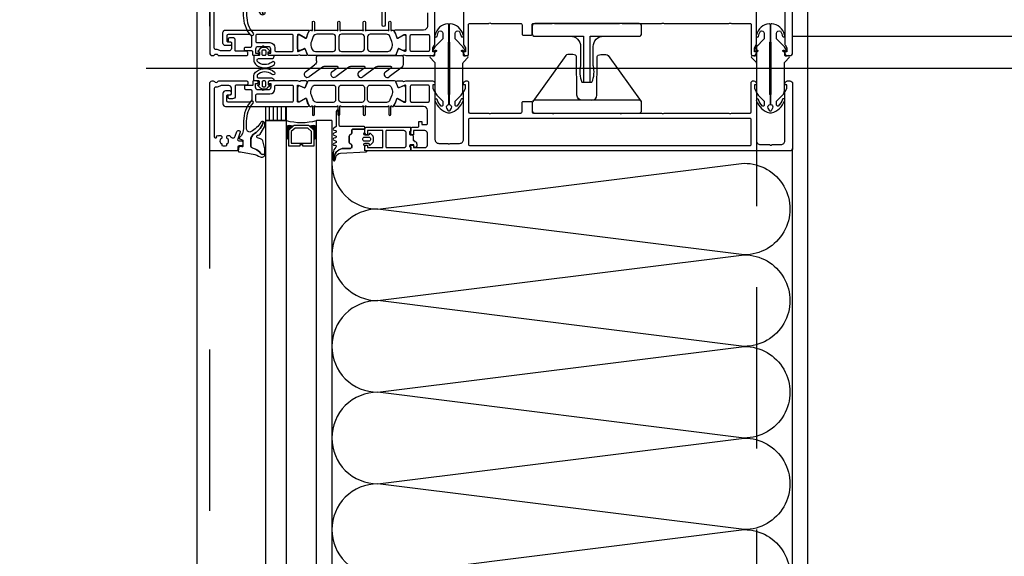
# Model space of a CAD drawing. Header units: millimetres. Extents: x 247761 to 294611, y 172579 to 236863.
# Tile 12 of 256: x 249651 to 250038, y 176888 to 177099. Entities that reach past the tile are written whole.
import ezdxf

# ---------------------------------------------------------------- set-up
doc = ezdxf.new("R2010")
doc.units = ezdxf.units.MM
doc.linetypes.add('ČÁRKOVANÁ', pattern=[19.05, 12.7, -6.35])
for name, color, linetype in [('FASÁDA DETAILNÍ', 4, 'Continuous'), ('KOTY 50', 7, 'Continuous'), ('NOVA', 240, 'Continuous')]:
    doc.layers.add(name, color=color, linetype=linetype)
doc.styles.add('CS-ROMANS', font='romans.shx', dxfattribs={"width": 0.75, "oblique": 5})
doc.dimstyles.new('A_KÓTA_50', dxfattribs={"dimtxt": 110, "dimasz": 2, "dimexe": 100, "dimexo": 1500, "dimgap": 40, "dimtad": 1, "dimrnd": 1, "dimdsep": 46, "dimtxsty": 'CS-ROMANS', "dimblk": 'KOT_CARA20', "dimcen": 45, "dimse1": 1, "dimse2": 1, "dimclrd": 256, "dimclre": 256, "dimclrt": 256, "dimadec": 0, "dimazin": 0, "dimtfac": 1, "dimtix": 1, "dimtmove": 2, "dimatfit": 3, "dimldrblk": 'OBLIQUE', "dimfxl": 0, "dimtolj": 1, "dimarcsym": 0})

# ---------------------------------------------------------------- blocks, each defined once
blk = doc.blocks.new('244748_a')
blk.add_lwpolyline([(8.32, -1.69, 0.082248), (6.34, -0.9, -1.09695), (6.94, -0.1, -0.315353), (11.26, -5.15, -0.480529), (10.87, -5.64), (4.27, -5.64), (4.08, -5.45), (-16.53, -5.45), (-16.72, -5.64), (-20.43, -5.64, 0.574019), (-21.93, -4.78), (-22.99, -5.4, 0.524827), (-22.99, -5.9), (-21.93, -6.52, 0.574021), (-20.43, -5.66), (-16.72, -5.66), (-16.53, -5.85), (4.08, -5.85), (4.27, -5.66), (10.87, -5.66, -0.480529), (11.26, -6.15, -0.326229), (6.88, -11.09, -1.09695), (6.28, -10.3, 0.081457), (8.32, -9.61, 0.599203), (7.48, -8.05), (5.52, -8.05, 0.198965), (5.17, -8.2), (2.22, -11.15), (0.93, -12.01, -0.738038), (0.51, -11.62), (0.87, -11, 1), (0.35, -10.7), (0, -11.3), (-0.98, -11.3, 0.619205), (-1.45, -12.06), (-1.28, -12.43, -0.808139), (-2.04, -13.04), (-3.63, -11.44, 0.198906), (-4.34, -11.15), (-14.99, -11.15, -0.198936), (-16.76, -10.42), (-18.98, -8.2, 0.198942), (-19.33, -8.05), (-20.67, -8.05, 0.500217), (-21.09, -8.73, 0.122037), (-18.5, -10.27, -1.093735), (-19.1, -11.07, -0.240768), (-23.7, -6.07, -0.106226), (-23.7, -5.23, -0.256232), (-19, -0.13, -1.093735), (-18.4, -0.92, 0.116856), (-21.09, -2.57, 0.500217), (-20.67, -3.25), (-19.33, -3.25, 0.198942), (-18.98, -3.1), (-16.75, -0.88, -0.198936), (-14.99, -0.15), (-4.34, -0.15, 0.198907), (-3.63, 0.14), (-2.04, 1.74, -0.808139), (-1.28, 1.13), (-1.45, 0.76, 0.619205), (-0.98, 0), (0, 0), (0.35, -0.6, 1), (0.87, -0.3), (0.51, 0.32, -0.738038), (0.93, 0.71), (2.22, -0.15), (5.17, -3.1, 0.198965), (5.52, -3.25), (7.48, -3.25, 0.599203)], format="xyb", close=True)
blk = doc.blocks.new('236134_0100_s_v')
for points in [[(22.8, -23), (22.8, -5), (42, -5, 0.414214), (43, -4), (43, -1, 0.414214), (42, 0), (1, 0, 0.414214), (0, -1), (0, -4, 0.414214), (1, -5), (20.2, -5), (20.2, -23)], [(15, -5, -0.414214), (19, -9), (19, -16.57, 0.165764), (19.53, -23), (23.47, -23, 0.165764), (24, -16.57), (24, -9, -0.414214), (28, -5)]]:
    blk.add_lwpolyline(points, format="xyb")
blk = doc.blocks.new('236134_0200_s_v')
for points in [[(19.58, 5, -0.41166), (17.58, 6.98), (17.45, 22.25, 0.344217), (17.07, 22.73), (16, 23), (14, 23, 0.240828), (13.19, 22.59), (0.19, 4.59)], [(23.42, 5, 0.41166), (25.42, 6.98), (25.55, 22.25, -0.344217), (25.93, 22.73), (27, 23), (29, 23, -0.240828), (29.81, 22.59), (42.81, 4.59)]]:
    blk.add_lwpolyline(points, format="xyb")
blk.add_lwpolyline([(42, 5), (1, 5, 0.414214), (0, 4), (0, 1, 0.414214), (1, 0), (42, 0, 0.414214), (43, 1), (43, 4, 0.414214)], format="xyb", close=True)
blk = doc.blocks.new('284336')
for points in [[(-0.7, -9.6), (-10, -9.6, 0.414511), (-10.51, -10.11), (-10.51, -15.51, -1), (-11.69, -15.51), (-11.69, -9.6), (-12.69, -8.95, -0.668884), (-12.6, -8.23), (-11.99, -8.01, 0.766384), (-11.99, -7.21), (-12.6, -6.99, -0.76831), (-12.6, -6.23), (-11.99, -6.01, 0.766384), (-11.99, -5.21), (-12.6, -4.99, -0.76831), (-12.6, -4.23), (-11.99, -4.01, 0.766384), (-11.99, -3.21), (-12.6, -2.99, -0.877523), (-12.5, -2.22), (-12.1, -2.22, 0.698129), (-11.83, -1.5, -0.220231), (-12.89, 0.78), (-12.89, 3.45, -0.157143), (-12.82, 3.68), (-12.69, 3.42, -0.067482), (-12.48, 2.53, 0.393136), (-8.66, -1.02), (-6.1, -1.02, -0.414214), (-5.61, -1.51), (-5.61, -2.22, -0.267949), (-5.85, -2.65), (-6.35, -2.93, 0.267949), (-6.61, -3.38), (-6.61, -5.84, 0.267949), (-6.35, -6.29), (-5.85, -6.57, -0.267949), (-5.61, -7), (-5.61, -8.11, 0.414215), (-5.1, -8.62), (-0.41, -8.62), (-0.41, -9.31, -0.414212), (-0.7, -9.6)], [(-0.41, 0), (-0.41, -2, 0.990243), (-0.4, -3.02), (0.9, -3.02, 0.414214), (1.21, -2.71), (1.21, -2.61, -0.668123), (1.71, -2.4), (2.75, -3.45, -0.199004), (2.89, -3.79), (2.89, -5.43, -0.199038), (2.75, -5.77), (1.71, -6.82, -0.668191), (1.21, -6.61), (1.21, -6.51, 0.414214), (0.9, -6.2), (-0.4, -6.2, 0.990269), (-0.41, -7.22), (-0.41, -8.6), (-5.1, -8.6, -0.414215), (-5.59, -8.11), (-5.59, -7, 0.267949), (-5.84, -6.56), (-6.34, -6.27, -0.267949), (-6.59, -5.84), (-6.59, -3.38, -0.267949), (-6.34, -2.95), (-5.84, -2.66, 0.267949), (-5.59, -2.22), (-5.59, -1.51, 0.414214), (-6.1, -1), (-8.66, -1, -0.393156), (-12.46, 2.53, 0.067572), (-12.67, 3.43), (-12.8, 3.7, -0.637545), (-12.12, 3.53), (-11.92, 2.53, 0.344315), (-10.06, 0.91), (0, 0.38, -0.406913), (0.39, 0), (-0.41, 0)], [(1.7, -4.31, 0.414235), (1.2, -3.81), (-0.7, -3.81, 0.414214), (-1.2, -4.31), (-1.2, -4.91, 0.414214), (-0.7, -5.41), (1.2, -5.41, 0.414235), (1.7, -4.91), (1.7, -4.31)]]:
    blk.add_lwpolyline(points, format="xyb", close=True)
blk = doc.blocks.new('nesystémový nástavec 18')
for p, q in [((-18, 6.8), (-18, 8.8)), ((-17.5, 9.3), (-15.36, 9.3)), ((-11, 8), (-17, 8)), ((-17, 8), (-17, 6.3)), ((-15.36, 9.3), (0, 9.3)), ((-11, 1.3), (-11, 8)), ((-2.8, 8), (-9.7, 8)), ((-9.7, 1.3), (-9.7, 8)), ((0, 9.3), (0, 7.8)), ((-17, 6.3), (-17.5, 6.3)), ((-1.8, 2.3), (-1.8, 7)), ((-0.5, 7.3), (-0.5, 6.8)), ((0, 6.3), (0.55, 6.3)), ((0.55, 6.3), (0.95, 5.9)), ((0.95, 5.9), (0.95, 4.8)), ((0.95, 4.8), (0.95, 4.14)), ((0.95, 4.14), (1.2, 4.14)), ((1.4, 3.94), (1.4, 3.84)), ((-18, 0.5), (-18, 1.8)), ((-17.5, 2.3), (-17, 2.3)), ((-1.8, 0), (-17.5, 0)), ((-17, 2.3), (-17, 1.3)), ((-17, 1.3), (-11, 1.3)), ((-9.7, 1.3), (-2.8, 1.3)), ((0, 0), (-1.8, 0)), ((-0.4, 2.23), (-0.5, 2.04)), ((-0.5, 2.04), (-0.5, 2)), ((1.2, 2.44), (0, 2.44)), ((0, 1.5), (0, 0)), ((1.2, 1.85), (1.2, 2.44)), ((1.6, 3.64), (1.6, 3.64)), ((1.8, 1.37), (1.7, 1.35)), ((2.25, 1.63), (1.8, 1.37)), ((2.4, 2.84), (2.4, 1.89))]:
    blk.add_line(p, q)
for centre, radius, start, end in [((-17.5, 8.8), 0.5, 90, 180), ((-15.36, 9.8), 0.5, 270, 270.084), ((-2.8, 7), 1, 0, 90), ((0, 7.3), 0.5, 89.9955, 180.0071), ((-17.5, 6.8), 0.5, 180.0012, 269.9988), ((0, 6.8), 0.5, 179.9949, 270.006), ((0.75, 4.8), 0.2, 359.9656, 0.0344), ((1.2, 3.94), 0.2, 359.9707, 90.0249), ((-17.5, 1.8), 0.5, 89.999, 180.0002), ((-17.5, 0.5), 0.5, 180, 270), ((-2.8, 2.3), 1, 270, 0), ((0, 2), 0.5, 179.9716, 270.0327), ((0, 1.94), 0.5, 89.9975, 144.0007), ((1.7, 1.85), 0.5, 179.9991, 270), ((1.6, 3.84), 0.2, 179.9737, 270.035), ((1.6, 2.84), 0.8, 0.0065, 89.9919), ((2.1, 1.89), 0.3, 299.9815, 0.0183)]:
    blk.add_arc(centre, radius, start, end)
blk = doc.blocks.new('433270')
blk.add_lwpolyline([(1, 0, 0.414364), (0, -1), (0, -1.4, 0.255924), (0.23, -1.83, -0.547723), (0.23, -3.17, 0.255924), (0, -3.6), (0, -14.6, 0.414214), (0.3, -14.9), (1.2, -14.9, 0.414214), (1.7, -14.4), (1.7, -10.3, -0.414214), (2, -10), (6, -10, 0.414248), (7, -9), (7, -7.7, 0.414179), (6.5, -7.2), (5.7, -7.2, 0.414232), (5.4, -7.5), (5.4, -8.2, -0.414198), (5.1, -8.5), (2.8, -8.5, -0.414204), (1.8, -7.5), (1.8, -4.49, -0.147432), (1.97, -3.94, 0.147461), (2.4, -2.5), (2.4, -2.3, -0.414214), (2.9, -1.8), (21.87, -1.8, -0.668178), (22.22, -2.65), (22.16, -2.72, 1), (21.59, -3.29), (21.52, -3.35, 0.198912), (21.38, -3.71), (21.38, -4.05, 0.414214), (22.08, -4.75), (22.38, -4.75, 0.576988), (22.64, -4.3, -0.311246), (24.56, -4.3, 0.576988), (24.82, -4.75), (25.3, -4.75, -0.260065), (25.3, -6.65), (24.82, -6.65, 0.576988), (24.56, -7.1, -0.311246), (22.64, -7.1, 0.576988), (22.38, -6.65), (22.08, -6.65, 0.414214), (21.38, -7.35), (21.38, -7.61, 0.267949), (21.63, -8.04), (21.89, -8.2, -0.637047), (21.73, -10), (19.83, -10.7, 0.315299), (19.5, -11.17), (19.5, -11.49, 0.520567), (20.17, -11.96), (22.83, -10.99, -0.520567), (23.5, -11.46), (23.5, -12.5, 0.414062), (24, -13), (25, -13, 0.414186), (25.5, -12.5), (25.5, -11.5, -0.414182), (26, -11), (27, -11, 0.414214), (27.5, -10.5), (27.5, -0.5, 0.414214), (27, 0), (1, 0)], format="xyb", close=True)
blk = doc.blocks.new('284325')
for points in [[(0.84, -5.23, -0.560316), (0.94, -4.73), (1.94, -4.36, 0.3153), (2.14, -4.08), (2.14, -1.89, 0.451558), (1.8, -1.59), (0.9, -1.7, -0.399586), (0.57, -1.46), (0.3, -0.07, -0.415977), (0.53, 0.29, 0.024107), (6.15, 1.24, 0.076636), (8.99, 2.34, -0.577615), (10.79, 1.3), (10.02, 1.37, 0.283171), (9.08, 0.9, -0.168429), (7.07, -0.74), (5.9, -1.16, 0.315302), (5.24, -2.1), (5.24, -4.21, 0.269719), (6.76, -6.82, -0.194797), (10.18, -11.53, -0.342663), (9.17, -11.17, 0.119207), (5.43, -7.59, 0.578571), (3.63, -8.62), (3.63, -11.77, 0.176415), (6.16, -18.72, -1), (5.24, -19.49, -0.176415), (2.43, -11.77), (2.43, -8.89, 0.208286), (0.84, -5.23)], [(8.95, -6.65), (10.32, -8.78, -0.134555), (10.79, -10.63, -0.339795), (10.19, -11.53, 0.194788), (6.76, -6.81, -0.269736), (5.25, -4.21), (5.25, -2.1, -0.315302), (5.9, -1.17), (7.07, -0.74, 0.168429), (9.09, 0.89, -0.283167), (10.01, 1.36), (10.79, 1.29), (10.79, -0.74, -0.070852), (10.71, -1.3), (9.95, -3.93, -0.241839), (9.08, -4.83), (7.93, -5.22, 0.836024), (8.08, -6.19), (8.11, -6.19, -0.255349), (8.95, -6.65)]]:
    blk.add_lwpolyline(points, format="xyb", close=True)
blk = doc.blocks.new('*U500')
for points in [[(0, 0, 0.414243), (0.1, 0.1), (0, 0.9, -1.0001), (0.2, 0.9), (0.1, 0.1, 0.414228), (0.2, 0, 0.414228)], [(0.2, 0, 0.414243), (0.3, 0.1), (0.2, 0.9, -1.0001), (0.4, 0.9), (0.3, 0.1, 0.414228), (0.4, 0, 0.414228)], [(0.4, 0, 0.414243), (0.5, 0.1), (0.4, 0.9, -1.0001), (0.6, 0.9), (0.5, 0.1, 0.414228), (0.6, 0, 0.414228)], [(0.6, 0, 0.414243), (0.7, 0.1), (0.6, 0.9, -1.0001), (0.8, 0.9), (0.7, 0.1, 0.414228), (0.8, 0, 0.414228)], [(0.8, 0, 0.414243), (0.9, 0.1), (0.8, 0.9, -1.0001), (1, 0.9), (0.9, 0.1, 0.414228), (1, 0, 0.414228)], [(1, 0, 0.414243), (1.1, 0.1), (1, 0.9, -1.0001), (1.2, 0.9), (1.1, 0.1, 0.414228), (1.2, 0, 0.414228)], [(1.2, 0, 0.414243), (1.3, 0.1), (1.2, 0.9, -1.0001), (1.4, 0.9), (1.3, 0.1, 0.414228), (1.4, 0, 0.414228)], [(1.4, 0, 0.414243), (1.5, 0.1), (1.4, 0.9, -1.0001), (1.6, 0.9), (1.5, 0.1, 0.414228), (1.6, 0, 0.414228)], [(1.6, 0, 0.414243), (1.7, 0.1), (1.6, 0.9, -1.0001), (1.8, 0.9), (1.7, 0.1, 0.414228), (1.8, 0, 0.414228)], [(1.8, 0, 0.414243), (1.9, 0.1), (1.8001, 0.9, -1.0001), (2, 0.9), (1.9001, 0.1, 0.414228), (2, 0, 0.414228)]]:
    blk.add_lwpolyline(points, format="xyb")
blk = doc.blocks.new('288126')
for points in [[(-16.5, 0), (16.5, 0)], [(-21.36, -6.34), (-17.8, -3.69)], [(-17, -2.08), (-17, -0.5)], [(17, -0.5), (17, -3.8)], [(-14.71, -4.5), (-19.87, -8.34)], [(-8.83, -4.3), (-14.11, -4.3)], [(-10.96, -6.34), (-8.71, -4.66)], [(-4.31, -4.5), (-9.47, -8.34)], [(1.81, -4.3), (-3.71, -4.3)], [(-0.35, -6.36), (1.93, -4.66)], [(6.33, -4.5), (1.14, -8.37)], [(12.21, -4.3), (6.93, -4.3)], [(10.05, -6.36), (12.33, -4.66)], [(16.6, -4.6), (11.54, -8.37)]]:
    blk.add_lwpolyline(points)
for centre, radius, start, end in [((16.5, -0.5), 0.5, 0, 90), ((-16.5, -0.5), 0.5, 90, 180), ((16, -3.8), 1, 306.7059, 0), ((-20.61, -7.34), 1.25, 126.7059, 306.7059), ((-10.21, -7.34), 1.25, 126.7059, 306.7059), ((0.4, -7.37), 1.25, 126.7059, 306.7059), ((10.8, -7.37), 1.25, 126.7059, 306.7059)]:
    blk.add_arc(centre, radius, start, end)
at = {"extrusion": (0, 0, -1)}
for centre, radius, start, end in [((19, -2.08), 2, 180, 233.2941), ((14.11, -5.3), 1, 53.2941, 90), ((8.83, -4.5), 0.2, 90, 233.2941), ((3.71, -5.3), 1, 53.2941, 90), ((-1.81, -4.5), 0.2, 90, 233.2941), ((-6.93, -5.3), 1, 53.2941, 90), ((-12.21, -4.5), 0.2, 90, 233.2941)]:
    blk.add_arc(centre, radius, start, end, dxfattribs=at)
blk = doc.blocks.new('246426')
for points in [[(-1.84, 0.64), (-2.86, -0.38, 0.198926), (-3.15, -1.09), (-3.15, -2.31, 0.198926), (-2.86, -3.02), (-1.84, -4.04, 0.637051), (-1.5, -3.92), (-1.45, -3.4), (-0.3, -3.4, -0.41484), (0, -3.7), (0, -5.19, 0.414232), (0.5, -5.69), (2.14, -5.69, 0.071862), (2.2, -5.68, 0.157876), (3.73, -4.64, 0.360336), (3.48, 2.39, 0.964062), (2.54, 1.48, -0.403385), (2.25, -4.34, -0.190964), (2.11, -4.39), (1.7, -4.39, -0.414214), (1.2, -3.89), (1.2, 1.31, 0.414201), (0.2, 2.31), (0, 2.31), (0, 0.3, -0.414214), (-0.3, 0), (-1.45, 0), (-1.5, 0.52, 0.637051), (-1.84, 0.64)], [(-2.25, -1.4, -0.414214), (-1.85, -1), (-0.4, -1, -0.414214), (0, -1.4), (0, -2, -0.414214), (-0.4, -2.4), (-1.85, -2.4, -0.414214), (-2.25, -2), (-2.25, -1.4)]]:
    blk.add_lwpolyline(points, format="xyb", close=True)
blk = doc.blocks.new('A$C69D17D4D')
at = {"layer": 'FASÁDA DETAILNÍ'}
h = blk.add_hatch(dxfattribs=at)
h.set_pattern_fill('ANSI31', color=256, scale=0.5, angle=585)
h.set_pattern_definition([(270, (42491.3569, -6625.9212), (1.5875, -8e-16), [])])
h.paths.add_polyline_path([(-24889, 3688.5), (-24889, 3694), (-24897, 3694), (-24897, 3688.5)])
for p, q in [((-24943.95, 3709), (-24575.71, 3709)), ((-24897, 3279.5), (-24897, 3688.5)), ((-24897, 3688.5), (-24889, 3688.5)), ((-24889, 3688.5), (-24889, 3279.5)), ((-24877, 3279.5), (-24877, 3688.5)), ((-24871, 3688.5), (-24877, 3688.5)), ((-24871, 3688.5), (-24871, 3279.5))]:
    blk.add_line(p, q, dxfattribs=at)
for points in [[(1656, 1244), (-24924, 1244), (-24924, 24924), (1656, 24924)], [(1416, 1484), (-24684, 1484), (-24684, 24684), (1416, 24684)], [(-24897, 3688.5), (-24897, 3694), (-24889, 3694), (-24889, 3688.5)], [(-24878, 3678.5), (-24878, 3684.5), (-24880, 3686.5), (-24886, 3686.5), (-24888, 3684.5), (-24888, 3678.5), (-24883.5, 3678.5), (-24883.5, 3679), (-24882.5, 3679), (-24882.5, 3678.5)], [(-24887, 3679.5), (-24879, 3679.5), (-24879, 3684.09), (-24880.41, 3685.5), (-24885.45, 3685.5), (-24887, 3684.09)]]:
    blk.add_lwpolyline(points, close=True, dxfattribs=at)
at = {"layer": 'FASÁDA DETAILNÍ', "linetype": 'ČÁRKOVANÁ', "ltscale": 5}
blk.add_lwpolyline([(1651, 1249), (-24919, 1249), (-24919, 24919), (1651, 24919)], close=True, dxfattribs=at)
at = {"layer": 'FASÁDA DETAILNÍ', "color": 7, "linetype": 'ČÁRKOVANÁ', "ltscale": 5}
blk.add_lwpolyline([(1436, 1464), (-24704, 1464), (-24704, 24704), (1436, 24704)], close=True, dxfattribs=at)
at = {"layer": 'FASÁDA DETAILNÍ'}
for points in [[(-24833.5, 3730.8), (-24833.5, 3725.5, -0.414167), (-24835, 3724), (-24842, 3724), (-24846.1, 3724, 0.57735), (-24846.44, 3723.4), (-24845.95, 3722.54), (-24845.52, 3721.04, 0.488701), (-24845.08, 3720.87), (-24842.61, 3722.3), (-24842.19, 3722.3, -0.432566), (-24842, 3722.1), (-24842, 3715.8, -0.548397), (-24842.28, 3715.61), (-24844.66, 3716.68, 0.425336), (-24844.93, 3716.57), (-24845.75, 3714.55, 0.531563), (-24845.38, 3714), (-24843.31, 3714, 0.231306), (-24843.07, 3714.11, -0.306185), (-24842.76, 3714.22), (-24842, 3714), (-24831.49, 3714, 0.414214), (-24830.49, 3715), (-24830.49, 3715.5), (-24831.29, 3715.5), (-24831.29, 3717), (-24830.63, 3718.14, 0.13165), (-24830.5, 3718.64), (-24830.5, 3737.01, -0.414214)], [(-24819.3, 3737.01), (-24819.3, 3718.64, 0.13165), (-24819.17, 3718.14), (-24818.51, 3717), (-24818.51, 3715.5), (-24819.31, 3715.5), (-24819.31, 3715, 0.414214), (-24818.31, 3714), (-24817.8, 3714, 0.414214), (-24817.3, 3714.5), (-24817.3, 3726.1, -0.414214), (-24816.8, 3726.6), (-24809.4, 3726.6, -0.399985), (-24808.4, 3726.6), (-24796.8, 3726.6, -0.414214), (-24796.3, 3726.1), (-24796.3, 3722.5, 0.414214), (-24795.8, 3722), (-24792.8, 3722, 0.414214), (-24792.3, 3722.5), (-24792.3, 3726.1, -0.414214), (-24791.8, 3726.6), (-24784.5, 3726.6, -0.38324), (-24783.5, 3726.6), (-24758, 3726.6, -0.38324), (-24757, 3726.6), (-24741.5, 3726.6, -0.38324), (-24740.5, 3726.6), (-24715, 3726.6, -0.38324), (-24714, 3726.6), (-24706.7, 3726.6, -0.414214), (-24706.2, 3726.1), (-24706.2, 3714.5, 0.414214), (-24705.7, 3714), (-24705.2, 3714, 0.414214), (-24704.2, 3715), (-24704.2, 3715.5), (-24705, 3715.5), (-24705, 3717), (-24704.33, 3718.15, 0.116937), (-24704.2, 3718.65), (-24704.2, 3737.51, -0.414232)], [(-24693, 3737.51), (-24693, 3718.65, 0.116937), (-24692.87, 3718.15), (-24692.2, 3717), (-24692.2, 3715.5), (-24693, 3715.5), (-24693, 3715, 0.414214), (-24692, 3714), (-24691, 3714, 0.414214), (-24690, 3715), (-24690, 3740.5, 0.414214)]]:
    blk.add_lwpolyline(points, format="xyb", dxfattribs=at)
for points in [[(-24846.34, 3714), (-24858.25, 3714), (-24880.16, 3714, -0.305837), (-24880.62, 3714.31), (-24881.55, 3716.6, 0.425336), (-24881.81, 3716.71), (-24883.43, 3715.99, -0.543753), (-24884.49, 3716.68), (-24884.49, 3721.58, -0.578182), (-24883.59, 3722.1), (-24881.4, 3720.84, 0.488505), (-24880.96, 3721.01), (-24880.52, 3722.53), (-24879.76, 3723.85, -0.282478), (-24879.49, 3724), (-24879.04, 3724, 1.447009), (-24878.69, 3724.13), (-24878.69, 3727.1, -1), (-24877.89, 3727.1), (-24877.89, 3724.13, 1.447009), (-24877.54, 3724), (-24869, 3724, 1.447009), (-24868.65, 3724.13), (-24868.65, 3727.1, -1), (-24867.85, 3727.1), (-24867.85, 3724.13, 1.447009), (-24867.5, 3724), (-24859, 3724, 1.447009), (-24858.65, 3724.13), (-24858.65, 3727.1, -1), (-24857.85, 3727.1), (-24857.85, 3724.13, 1.447009), (-24857.5, 3724), (-24848.96, 3724, 1.447009), (-24848.61, 3724.13), (-24848.61, 3727.1, -1), (-24847.81, 3727.1), (-24847.81, 3724.13, 1.447009), (-24847.46, 3724), (-24847.01, 3724, -0.282478), (-24846.74, 3723.85), (-24845.98, 3722.53), (-24845.54, 3721.01, 0.488505), (-24845.1, 3720.84), (-24842.91, 3722.1, -0.578182), (-24842.01, 3721.58), (-24842.01, 3716.68, -0.543753), (-24843.07, 3715.99), (-24844.69, 3716.71, 0.425336), (-24844.95, 3716.6), (-24845.88, 3714.31, -0.305837), (-24846.34, 3714)], [(-24884.5, 3714), (-24895.5, 3714, -0.414426), (-24896, 3714.5), (-24896, 3714.99), (-24895, 3714.99), (-24895, 3716.49, 0.414214), (-24896, 3717.49), (-24897.5, 3717.49, 0.399985), (-24898.5, 3717.49), (-24900, 3717.49, 0.414214), (-24901, 3716.49), (-24901, 3715), (-24900, 3715), (-24900, 3714.5, -0.414456), (-24900.5, 3714), (-24901.8, 3714, -0.413971), (-24902.1, 3714.3), (-24902.1, 3715.5, 0.414214), (-24902.4, 3715.8), (-24905.4, 3715.8), (-24905.4, 3716.8, -0.414214), (-24904.9, 3717.3), (-24903, 3717.3, 0.414214), (-24902.5, 3717.8), (-24902.5, 3721.3, 0.414206), (-24903.5, 3722.3), (-24911.8, 3722.3, 0.414206), (-24912.3, 3721.8), (-24912.3, 3719.9, 0.414219), (-24911.8, 3719.4), (-24911, 3719.4, -0.414214), (-24910.5, 3718.9), (-24910.5, 3718.4, -0.414214), (-24911, 3717.9), (-24912.8, 3717.9, -0.414214), (-24913.8, 3718.9), (-24913.8, 3723, -0.414214), (-24912.8, 3724), (-24884.5, 3724), (-24880.4, 3724, -0.57735), (-24880.05, 3723.4), (-24880.55, 3722.54), (-24880.98, 3721.04, -0.488701), (-24881.42, 3720.87), (-24883.88, 3722.3), (-24884.31, 3722.3, 0.432566), (-24884.5, 3722.1), (-24884.5, 3715.8, 0.548397), (-24884.22, 3715.61), (-24881.83, 3716.68, -0.425336), (-24881.57, 3716.57), (-24880.75, 3714.55, -0.531563), (-24881.12, 3714), (-24883.19, 3714, -0.231306), (-24883.42, 3714.11, 0.306185), (-24883.74, 3714.22), (-24884.5, 3714)], [(-24886.7, 3722.3), (-24900.4, 3722.3, 0.414214), (-24900.9, 3721.8), (-24900.9, 3719.59, 0.414214), (-24900.4, 3719.09), (-24895.43, 3719.09, -0.411139), (-24893.4, 3717.09), (-24893.4, 3716.1, 0.414214), (-24892.9, 3715.6), (-24886.7, 3715.6, 0.414214), (-24886.2, 3716.1), (-24886.2, 3721.8, 0.414214), (-24886.7, 3722.3)], [(-24877.45, 3715.6), (-24870.55, 3715.6, 0.414218), (-24869.55, 3716.6), (-24869.55, 3721.4, 0.414218), (-24870.55, 3722.4), (-24876.91, 3722.4, 0.305619), (-24878.3, 3721.46), (-24879.08, 3719.54, 0.176429), (-24879.15, 3717.49), (-24878.88, 3716.64, 0.324916), (-24877.45, 3715.6)], [(-24867.25, 3715.6), (-24859.25, 3715.6, 0.414214), (-24858.25, 3716.6), (-24858.25, 3721.4, 0.414214), (-24859.25, 3722.4), (-24867.25, 3722.4, 0.414214), (-24868.25, 3721.4), (-24868.25, 3716.6, 0.414214), (-24867.25, 3715.6)], [(-24855.95, 3715.6), (-24849.05, 3715.6, 0.324916), (-24847.62, 3716.64), (-24847.35, 3717.49, 0.176429), (-24847.42, 3719.54), (-24848.2, 3721.46, 0.305619), (-24849.59, 3722.4), (-24855.95, 3722.4, 0.414218), (-24856.95, 3721.4), (-24856.95, 3716.6, 0.414218), (-24855.95, 3715.6)], [(-24832.7, 3716.1, -0.414214), (-24833.2, 3715.6), (-24839.7, 3715.6, -0.414214), (-24840.2, 3716.1), (-24840.2, 3721.8, -0.414214), (-24839.7, 3722.3), (-24833.2, 3722.3, -0.414214), (-24832.7, 3721.8), (-24832.7, 3716.1)], [(-24884.5, 3704), (-24895.5, 3704, 0.414426), (-24896, 3703.5), (-24896, 3703.01), (-24895, 3703.01), (-24895, 3701.51, -0.414214), (-24896, 3700.51), (-24897.5, 3700.51, -0.399985), (-24898.5, 3700.51), (-24900, 3700.51, -0.414214), (-24901, 3701.51), (-24901, 3703), (-24900, 3703), (-24900, 3703.5, 0.414456), (-24900.5, 3704), (-24901.8, 3704, 0.413971), (-24902.1, 3703.7), (-24902.1, 3702.5, -0.414214), (-24902.4, 3702.2), (-24905.4, 3702.2), (-24905.4, 3701.2, 0.414214), (-24904.9, 3700.7), (-24903, 3700.7, -0.414214), (-24902.5, 3700.2), (-24902.5, 3696.7, -0.414206), (-24903.5, 3695.7), (-24911.8, 3695.7, -0.414206), (-24912.3, 3696.2), (-24912.3, 3698.1, -0.414219), (-24911.8, 3698.6), (-24911, 3698.6, 0.414214), (-24910.5, 3699.1), (-24910.5, 3699.6, 0.414214), (-24911, 3700.1), (-24912.8, 3700.1, 0.414214), (-24913.8, 3699.1), (-24913.8, 3695, 0.414214), (-24912.8, 3694), (-24884.5, 3694), (-24880.4, 3694, 0.57735), (-24880.05, 3694.6), (-24880.55, 3695.46), (-24880.98, 3696.96, 0.488701), (-24881.42, 3697.13), (-24883.88, 3695.7), (-24884.31, 3695.7, -0.432566), (-24884.5, 3695.9), (-24884.5, 3702.2, -0.548397), (-24884.22, 3702.39), (-24881.83, 3701.32, 0.425336), (-24881.57, 3701.43), (-24880.75, 3703.45, 0.531563), (-24881.12, 3704), (-24883.19, 3704, 0.231306), (-24883.42, 3703.89, -0.306185), (-24883.74, 3703.78), (-24884.5, 3704)], [(-24846.34, 3704), (-24858.25, 3704), (-24880.16, 3704, 0.305837), (-24880.62, 3703.69), (-24881.55, 3701.4, -0.425336), (-24881.81, 3701.29), (-24883.43, 3702.01, 0.543753), (-24884.49, 3701.32), (-24884.49, 3696.42, 0.578182), (-24883.59, 3695.9), (-24881.4, 3697.16, -0.488505), (-24880.96, 3696.99), (-24880.52, 3695.47), (-24879.76, 3694.15, 0.282478), (-24879.49, 3694), (-24879.04, 3694, -1.447009), (-24878.69, 3693.87), (-24878.69, 3690.9, 1), (-24877.89, 3690.9), (-24877.89, 3693.87, -1.447009), (-24877.54, 3694), (-24869, 3694, -1.447009), (-24868.65, 3693.87), (-24868.65, 3690.9, 1), (-24867.85, 3690.9), (-24867.85, 3693.87, -1.447009), (-24867.5, 3694), (-24859, 3694, -1.447009), (-24858.65, 3693.87), (-24858.65, 3690.9, 1), (-24857.85, 3690.9), (-24857.85, 3693.87, -1.447009), (-24857.5, 3694), (-24848.96, 3694, -1.447009), (-24848.61, 3693.87), (-24848.61, 3690.9, 1), (-24847.81, 3690.9), (-24847.81, 3693.87, -1.447009), (-24847.46, 3694), (-24847.01, 3694, 0.282478), (-24846.74, 3694.15), (-24845.98, 3695.47), (-24845.54, 3696.99, -0.488505), (-24845.1, 3697.16), (-24842.91, 3695.9, 0.578182), (-24842.01, 3696.42), (-24842.01, 3701.32, 0.543753), (-24843.07, 3702.01), (-24844.69, 3701.29, -0.425336), (-24844.95, 3701.4), (-24845.88, 3703.69, 0.305837), (-24846.34, 3704)], [(-24691, 3676.5), (-24839.5, 3676.5, -0.414214), (-24840, 3677), (-24840, 3678.3, -0.41422), (-24839.5, 3678.8), (-24839, 3678.8), (-24839, 3677.8), (-24834.5, 3677.8, 0.414214), (-24833.5, 3678.8), (-24833.5, 3683.5, 0.414214), (-24834.5, 3684.5), (-24839, 3684.5), (-24839, 3682.8), (-24839.5, 3682.8, -0.414201), (-24840, 3683.3), (-24840, 3685.3, -0.414214), (-24839.5, 3685.8), (-24837.36, 3685.8, 0.414214), (-24836.86, 3686.3), (-24836.86, 3688.1), (-24835.61, 3688.1), (-24835.61, 3686.9), (-24833.8, 3686.9, 0.414214), (-24833.5, 3687.2), (-24833.5, 3692.5, 0.414167), (-24835, 3694), (-24842, 3694), (-24846.1, 3694, -0.57735), (-24846.44, 3694.6), (-24845.95, 3695.46), (-24845.52, 3696.96, -0.488701), (-24845.08, 3697.13), (-24842.61, 3695.7), (-24842.19, 3695.7, 0.432566), (-24842, 3695.9), (-24842, 3702.2, 0.548397), (-24842.28, 3702.39), (-24844.66, 3701.32, -0.425336), (-24844.93, 3701.43), (-24845.75, 3703.45, -0.531563), (-24845.38, 3704), (-24843.31, 3704, -0.231306), (-24843.07, 3703.89, 0.306185), (-24842.76, 3703.78), (-24842, 3704), (-24831.49, 3704, -0.414214), (-24830.49, 3703), (-24830.49, 3702.5), (-24831.29, 3702.5), (-24831.29, 3701), (-24830.63, 3699.86, -0.13165), (-24830.5, 3699.36), (-24830.5, 3680.99, 0.414214), (-24829, 3679.49), (-24825.5, 3679.49, 0.399985), (-24824.5, 3679.49), (-24820.8, 3679.49, 0.414214), (-24819.3, 3680.99), (-24819.3, 3699.36, -0.13165), (-24819.17, 3699.86), (-24818.51, 3701), (-24818.51, 3702.5), (-24819.31, 3702.5), (-24819.31, 3703, -0.414214), (-24818.31, 3704), (-24817.8, 3704, -0.414214), (-24817.3, 3703.5), (-24817.3, 3691.9, 0.414214), (-24816.8, 3691.4), (-24809.4, 3691.4, 0.399985), (-24808.4, 3691.4), (-24796.8, 3691.4, 0.414214), (-24796.3, 3691.9), (-24796.3, 3695.5, -0.414214), (-24795.8, 3696), (-24792.8, 3696, -0.414214), (-24792.3, 3695.5), (-24792.3, 3691.9, 0.414214), (-24791.8, 3691.4), (-24784.5, 3691.4, 0.38324), (-24783.5, 3691.4), (-24758, 3691.4, 0.38324), (-24757, 3691.4), (-24741.5, 3691.4, 0.38324), (-24740.5, 3691.4), (-24715, 3691.4, 0.38324), (-24714, 3691.4), (-24706.7, 3691.4, 0.414214), (-24706.2, 3691.9), (-24706.2, 3703.5, -0.414214), (-24705.7, 3704), (-24705.2, 3704, -0.414214), (-24704.2, 3703), (-24704.2, 3702.5), (-24705, 3702.5), (-24705, 3701), (-24704.33, 3699.85, -0.116937), (-24704.2, 3699.35), (-24704.2, 3680.49, 0.414232), (-24702.7, 3678.99), (-24698.99, 3678.99, 0.399985), (-24697.99, 3678.99), (-24694.5, 3678.99, 0.414232), (-24693, 3680.49), (-24693, 3699.35, -0.116937), (-24692.87, 3699.85), (-24692.2, 3701), (-24692.2, 3702.5), (-24693, 3702.5), (-24693, 3703, -0.414214), (-24692, 3704), (-24691, 3704, -0.414214), (-24690, 3703), (-24690, 3677.5, -0.414214), (-24691, 3676.5)], [(-24886.7, 3695.7), (-24900.4, 3695.7, -0.414214), (-24900.9, 3696.2), (-24900.9, 3698.41, -0.414214), (-24900.4, 3698.91), (-24895.43, 3698.91, 0.411139), (-24893.4, 3700.91), (-24893.4, 3701.9, -0.414214), (-24892.9, 3702.4), (-24886.7, 3702.4, -0.414214), (-24886.2, 3701.9), (-24886.2, 3696.2, -0.414214), (-24886.7, 3695.7)], [(-24877.45, 3702.4), (-24870.55, 3702.4, -0.414218), (-24869.55, 3701.4), (-24869.55, 3696.6, -0.414218), (-24870.55, 3695.6), (-24876.91, 3695.6, -0.305619), (-24878.3, 3696.54), (-24879.08, 3698.46, -0.176429), (-24879.15, 3700.51), (-24878.88, 3701.36, -0.324916), (-24877.45, 3702.4)], [(-24867.25, 3702.4), (-24859.25, 3702.4, -0.414214), (-24858.25, 3701.4), (-24858.25, 3696.6, -0.414214), (-24859.25, 3695.6), (-24867.25, 3695.6, -0.414214), (-24868.25, 3696.6), (-24868.25, 3701.4, -0.414214), (-24867.25, 3702.4)], [(-24855.95, 3702.4), (-24849.05, 3702.4, -0.324916), (-24847.62, 3701.36), (-24847.35, 3700.51, -0.176429), (-24847.42, 3698.46), (-24848.2, 3696.54, -0.305619), (-24849.59, 3695.6), (-24855.95, 3695.6, -0.414218), (-24856.95, 3696.6), (-24856.95, 3701.4, -0.414218), (-24855.95, 3702.4)], [(-24832.7, 3701.9, 0.414214), (-24833.2, 3702.4), (-24839.7, 3702.4, 0.414214), (-24840.2, 3701.9), (-24840.2, 3696.2, 0.414214), (-24839.7, 3695.7), (-24833.2, 3695.7, 0.414214), (-24832.7, 3696.2), (-24832.7, 3701.9)], [(-24816.8, 3678.6), (-24706.7, 3678.6, 0.414214), (-24706.2, 3679.1), (-24706.2, 3688.8, 0.414214), (-24706.7, 3689.3), (-24816.8, 3689.3, 0.414214), (-24817.3, 3688.8), (-24817.3, 3679.1, 0.414214), (-24816.8, 3678.6)]]:
    blk.add_lwpolyline(points, format="xyb", close=True, dxfattribs=at)
blk.add_lwpolyline([(-24690, 3290.5), (-24690, 3677.5)], dxfattribs=at)
for centre, radius, start, end in [((-24883, 3710.39), 22.7, 254.6728, 285.3272), ((-24887.65, 3682.95), 3.55, 67.2938, 112.409), ((-24887.76, 3683.32), 2.9, 65.3067, 115.2952), ((-24887.93, 3683.66), 2.25, 61.5273, 118.4028), ((-24888.08, 3683.91), 1.71, 57.2949, 122.6857), ((-24888.21, 3684.07), 1.26, 51.9656, 128.4996), ((-24888.36, 3684.16), 0.879, 43.9949, 136.4964), ((-24888.5, 3684.15), 0.596, 33.0366, 146.9634), ((-24888.5, 3683.85), 0.596, 33.0366, 146.9634), ((-24888.5, 3683.56), 0.596, 33.0366, 146.9634), ((-24888.5, 3683.27), 0.596, 33.0366, 146.9634), ((-24888.5, 3682.98), 0.596, 33.0366, 146.9634), ((-24878.35, 3682.95), 3.55, 67.591, 112.7062), ((-24878.24, 3683.32), 2.9, 64.7048, 114.6933), ((-24878.07, 3683.66), 2.25, 61.5972, 118.4727), ((-24877.92, 3683.91), 1.71, 57.3143, 122.7051), ((-24877.79, 3684.07), 1.26, 51.5004, 128.0344), ((-24877.64, 3684.16), 0.879, 43.5036, 136.0051), ((-24877.5, 3684.15), 0.596, 33.0366, 146.9634), ((-24877.5, 3683.85), 0.596, 33.0366, 146.9634), ((-24877.5, 3683.56), 0.596, 33.0366, 146.9634), ((-24877.5, 3683.27), 0.596, 33.0366, 146.9634), ((-24877.5, 3682.98), 0.596, 33.0366, 146.9634), ((-24888.5, 3682.68), 0.596, 33.0366, 146.9634), ((-24888.5, 3682.39), 0.596, 33.0366, 146.9634), ((-24888.5, 3682.1), 0.596, 33.0366, 146.9634), ((-24888.5, 3681.81), 0.596, 33.0366, 146.9634), ((-24888.5, 3681.51), 0.596, 33.0366, 146.9634), ((-24888.5, 3681.22), 0.596, 33.0366, 146.9634), ((-24888.5, 3680.93), 0.596, 33.0366, 146.9634), ((-24888.5, 3680.64), 0.596, 33.0366, 146.9634), ((-24877.5, 3682.68), 0.596, 33.0366, 146.9634), ((-24877.5, 3682.39), 0.596, 33.0366, 146.9634), ((-24877.5, 3682.1), 0.596, 33.0366, 146.9634), ((-24877.5, 3681.81), 0.596, 33.0366, 146.9634), ((-24877.5, 3681.51), 0.596, 33.0366, 146.9634), ((-24877.5, 3681.22), 0.596, 33.0366, 146.9634), ((-24877.5, 3680.93), 0.596, 33.0366, 146.9634), ((-24877.5, 3680.64), 0.596, 33.0366, 146.9634)]:
    blk.add_arc(centre, radius, start, end, dxfattribs=at)
for name, p in [('284336', (-24839.59, 3741.5)), ('284325', (-24908.14, 3741.5)), ('236134_0100_s_v', (-24792.3, 3726.6)), ('236134_0200_s_v', (-24792.3, 3691.4)), ('288126', (-24860.01, 3714)), ('nesystémový nástavec 18', (-24840, 3676.5))]:
    blk.add_blockref(name, p, dxfattribs=at)
for name, p, rotation in [('433270', (-24919, 3714), 90), ('246426', (-24896, 3714), 270)]:
    blk.add_blockref(name, p, dxfattribs=dict(at, rotation=rotation))
at = {"layer": 'FASÁDA DETAILNÍ', "xscale": -1}
for name, p, rotation in [('244748_a', (-24819.34, 3715.22), 270), ('244748_a', (-24693.04, 3715.22), 270), ('246426', (-24896, 3704), 270), ('433270', (-24919, 3704), 90), ('284325', (-24908.14, 3676.5), 180), ('284336', (-24857.59, 3676.5), 180)]:
    blk.add_blockref(name, p, dxfattribs=dict(at, rotation=rotation))
at = {"layer": 'FASÁDA DETAILNÍ', "xscale": 179.9999932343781, "yscale": 179.9999932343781, "zscale": 179.9999932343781, "rotation": 270}
blk.add_blockref('*U500', (-24871, 3671.67), dxfattribs=at)
blk = doc.blocks.new('KOT_CARA20')
for p, q in [((0, 20), (0, -20)), ((0, 0), (14.14, 14.14)), ((0, 0), (-14.14, -14.14))]:
    blk.add_line(p, q)
blk = doc.blocks.new('*D36')
at = {"layer": 'Defpoints', "color": 0, "ltscale": 5, "transparency": 16777216}
for p in [(249720.52, 198295.26), (247928.31, 174615.26), (249720.52, 174615.26)]:
    blk.add_point(p, dxfattribs=at)
at = {"layer": 'KOTY 50', "lineweight": -2, "ltscale": 5, "transparency": 16777216}
blk.add_line((247928.31, 198293.26), (247928.31, 174617.26), dxfattribs=at)
at = {"layer": 'KOTY 50', "lineweight": -2, "ltscale": 5, "transparency": 16777216, "xscale": 2, "yscale": 2, "zscale": 2}
for p, rotation in [((247928.31, 198295.26), 90), ((247928.31, 174615.26), 270)]:
    blk.add_blockref('KOT_CARA20', p, dxfattribs=dict(at, rotation=rotation))
at = {"layer": 'KOTY 50', "ltscale": 5, "transparency": 16777216, "insert": (247833.31, 186455.26), "char_height": 110, "attachment_point": 5, "rotation": 90, "style": 'CS-ROMANS'}
blk.add_mtext('\\A1;23680', dxfattribs=at)
blk = doc.blocks.new('_OBLIQUE')
at = {"color": 0, "linetype": 'ByBlock', "ltscale": 15}
blk.add_line((-0.5, -0.5), (0.5, 0.5), dxfattribs=at)

msp = doc.modelspace()

# ---------------------------------------------------------------- linework, layer by layer
at = {"layer": 'NOVA'}
msp.add_line((250260.517, 177092.759), (249954.517, 177092.759), dxfattribs=at)

# ---------------------------------------------------------------- block references
at = {"layer": 'NOVA', "ltscale": 300}
msp.add_blockref('A$C69D17D4D', (274644.517, 173371.259), dxfattribs=at)

# ---------------------------------------------------------------- dimensions: what is measured, and where the dimension line sits
at = {"layer": 'KOTY 50', "ltscale": 5}
dim = msp.add_linear_dim(base=(247928.311, 174615.259), p1=(249720.517, 198295.259), p2=(249720.517, 174615.259), angle=90, dimstyle='A_KÓTA_50', dxfattribs=at)
dim.commit()
dim.dimension.update_dxf_attribs({"geometry": '*D36', "text_midpoint": (247833.311, 186455.259)})

doc.saveas('drawing.dxf')
